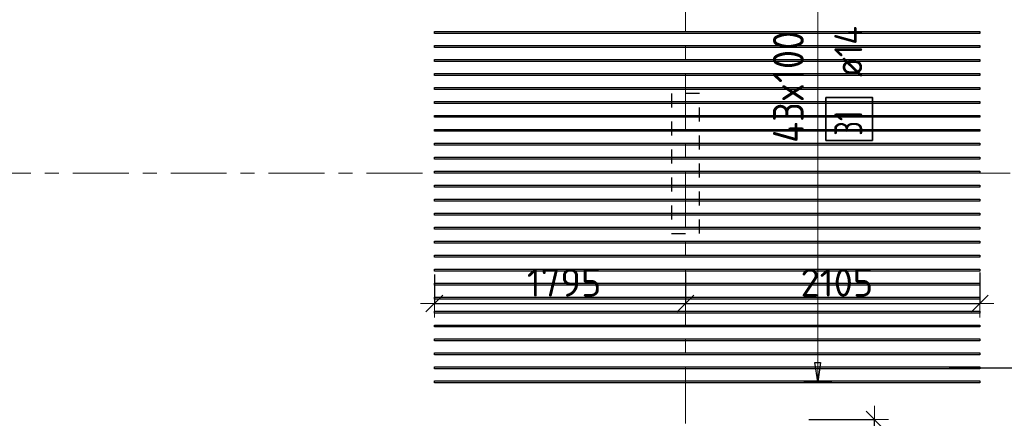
# Model space of a CAD drawing. Header units: metres. Extents: x -38 to 97, y -15 to 21.
# Tile 40 of 256: x 50.19 to 57.23, y 1.55 to 4.4. Entities that reach past the tile are written whole.
import ezdxf

# ---------------------------------------------------------------- set-up
doc = ezdxf.new("R2010")
doc.units = ezdxf.units.M
doc.header["$PDMODE"] = 65
for name, pattern in [('______11', [0.5, 0.4, -0.05, 0, -0.05]), ('______2', [0.0405, 0.03, -0.0105]), ('______5', [1.1, 0.8, -0.1, 0.1, -0.1])]:
    doc.linetypes.add(name, pattern=pattern)
doc.layers.add('XR$2$Осевая линия (1)', color=7, linetype='______5', lineweight=13)
doc.layers.add('XR$6$Размерная линия (1)', color=7, linetype='Continuous', lineweight=13)
doc.layers.add('XR$6$Арм.стержн.Доп. Арм верхн.зоны Х', color=7, linetype='Continuous', lineweight=35, true_color=0x8c8cff)
doc.layers.add('XR$7$Стена_ бетон несущ.', color=7, linetype='Continuous', lineweight=70, true_color=0xb4b496)
doc.styles.add('ISOCPEUR', font='txt')
doc.dimstyles.new('DIMSTYLE_3', dxfattribs={"dimtxt": 0.2, "dimasz": 0.2, "dimexe": 0, "dimexo": 0, "dimgap": 0.1, "dimtad": 2, "dimdec": 0, "dimlfac": 1000, "dimrnd": 5, "dimzin": 12, "dimdsep": 46, "dimtxsty": 'ISOCPEUR', "dimblk1": 'ALL_ML_STRICH', "dimblk2": 'ALL_ML_STRICH', "dimsah": 1, "dimcen": 0, "dimclrd": 7, "dimclre": 256, "dimclrt": 7, "dimadec": 0, "dimazin": 0, "dimtfac": 1, "dimtdec": 0, "dimtix": 1, "dimtmove": 2, "dimatfit": 3, "dimfxl": 0, "dimtzin": 0, "dimlwd": 0, "dimlwe": -3, "dimarcsym": 0})

# ---------------------------------------------------------------- blocks, each defined once
blk = doc.blocks.new('ALL_ML_STRICH')
at = {"color": 0, "linetype": 'ByBlock', "lineweight": -2}
for p, q in [((0, -0.5), (0, 0.5)), ((-1, 0), (0.5, 0)), ((-0.3, -0.3), (0.3, 0.3))]:
    blk.add_line(p, q, dxfattribs=at)
blk = doc.blocks.new('*D985')
at = {"layer": 'DEFPOINTS', "color": 7, "linetype": 'Continuous', "lineweight": 13, "transparency": 33554687}
for p in [(57.4238, 3.3), (56.8155, 1.9072), (57.7128, 1.9072)]:
    blk.add_point(p, dxfattribs=at)
at = {"layer": 'XR$6$Размерная линия (1)', "color": 9, "linetype": 'Continuous', "lineweight": -2, "true_color": 0xc7c7c7, "transparency": 33554687}
for p, q in [((57.4438, 3.3), (57.7128, 3.3)), ((56.8355, 1.9072), (57.7128, 1.9072))]:
    blk.add_line(p, q, dxfattribs=at)
at = {"layer": 'XR$6$Размерная линия (1)', "color": 7, "linetype": 'Continuous', "lineweight": -2, "transparency": 33554687}
blk.add_line((57.7128, 1.9072), (57.7128, 3.3), dxfattribs=at)
at = {"layer": 'XR$6$Размерная линия (1)', "color": 7, "linetype": 'Continuous', "lineweight": 13, "transparency": 33554687, "xscale": 0.2, "yscale": 0.2, "zscale": 0.2}
for p, rotation in [((57.7128, 3.3), 90), ((57.7128, 1.9072), 270)]:
    blk.add_blockref('ALL_ML_STRICH', p, dxfattribs=dict(at, rotation=rotation))
at = {"layer": 'XR$6$Размерная линия (1)', "color": 7, "linetype": 'Continuous', "lineweight": 13, "transparency": 33554687, "insert": (57.5628, 2.6336), "char_height": 0.2, "width": 0.8, "attachment_point": 5, "rotation": 90, "style": 'ISOCPEUR'}
blk.add_mtext('\\A1;{1395}', dxfattribs=at)
blk = doc.blocks.new('*D986')
at = {"layer": 'DEFPOINTS', "color": 7, "linetype": 'Continuous', "lineweight": 13, "transparency": 33554687}
for p in [(56.8916, 6.1072), (57.4238, 3.3), (57.7128, 3.3)]:
    blk.add_point(p, dxfattribs=at)
at = {"layer": 'XR$6$Размерная линия (1)', "color": 9, "linetype": 'Continuous', "lineweight": -2, "true_color": 0xc7c7c7, "transparency": 33554687}
for p, q in [((56.9116, 6.1072), (57.7128, 6.1072)), ((57.4438, 3.3), (57.7128, 3.3))]:
    blk.add_line(p, q, dxfattribs=at)
at = {"layer": 'XR$6$Размерная линия (1)', "color": 7, "linetype": 'Continuous', "lineweight": -2, "transparency": 33554687}
blk.add_line((57.7128, 3.3), (57.7128, 6.1072), dxfattribs=at)
at = {"layer": 'XR$6$Размерная линия (1)', "color": 7, "linetype": 'Continuous', "lineweight": 13, "transparency": 33554687, "xscale": 0.2, "yscale": 0.2, "zscale": 0.2}
for p, rotation in [((57.7128, 6.1072), 90), ((57.7128, 3.3), 270)]:
    blk.add_blockref('ALL_ML_STRICH', p, dxfattribs=dict(at, rotation=rotation))
at = {"layer": 'XR$6$Размерная линия (1)', "color": 7, "linetype": 'Continuous', "lineweight": 13, "transparency": 33554687, "insert": (57.5628, 4.7136), "char_height": 0.2, "width": 0.8, "attachment_point": 5, "rotation": 90, "style": 'ISOCPEUR'}
blk.add_mtext('\\A1;{2805}', dxfattribs=at)
blk = doc.blocks.new('*D1020')
at = {"layer": 'DEFPOINTS', "color": 7, "linetype": 'Continuous', "lineweight": 13, "transparency": 33554687}
for p in [(54.95, 2.611), (53.155, 2.5948), (53.155, 2.3677)]:
    blk.add_point(p, dxfattribs=at)
at = {"layer": 'XR$6$Размерная линия (1)', "color": 9, "linetype": 'Continuous', "lineweight": -2, "true_color": 0xc7c7c7, "transparency": 33554687}
for p, q in [((53.155, 2.5748), (53.155, 2.3677)), ((54.95, 2.591), (54.95, 2.3677))]:
    blk.add_line(p, q, dxfattribs=at)
at = {"layer": 'XR$6$Размерная линия (1)', "color": 7, "linetype": 'Continuous', "lineweight": -2, "transparency": 33554687}
blk.add_line((53.155, 2.3677), (54.95, 2.3677), dxfattribs=at)
at = {"layer": 'XR$6$Размерная линия (1)', "color": 7, "linetype": 'Continuous', "lineweight": 13, "transparency": 33554687, "xscale": 0.2, "yscale": 0.2, "zscale": 0.2, "rotation": 180}
blk.add_blockref('ALL_ML_STRICH', (53.155, 2.3677), dxfattribs=at)
at = {"layer": 'XR$6$Размерная линия (1)', "color": 7, "linetype": 'Continuous', "lineweight": 13, "transparency": 33554687, "xscale": 0.2, "yscale": 0.2, "zscale": 0.2}
blk.add_blockref('ALL_ML_STRICH', (54.95, 2.3677), dxfattribs=at)
at = {"layer": 'XR$6$Размерная линия (1)', "color": 7, "linetype": 'Continuous', "lineweight": 13, "transparency": 33554687, "insert": (54.0825, 2.5177), "char_height": 0.2, "width": 0.8, "attachment_point": 5, "style": 'ISOCPEUR'}
blk.add_mtext('\\A1;{1795}', dxfattribs=at)
blk = doc.blocks.new('*D1021')
at = {"layer": 'DEFPOINTS', "color": 7, "linetype": 'Continuous', "lineweight": 13, "transparency": 33554687}
for p in [(54.95, 2.611), (57.055, 2.611), (54.95, 2.3677)]:
    blk.add_point(p, dxfattribs=at)
at = {"layer": 'XR$6$Размерная линия (1)', "color": 9, "linetype": 'Continuous', "lineweight": -2, "true_color": 0xc7c7c7, "transparency": 33554687}
for p, q in [((54.95, 2.591), (54.95, 2.3677)), ((57.055, 2.591), (57.055, 2.3677))]:
    blk.add_line(p, q, dxfattribs=at)
at = {"layer": 'XR$6$Размерная линия (1)', "color": 7, "linetype": 'Continuous', "lineweight": -2, "transparency": 33554687}
blk.add_line((54.95, 2.3677), (57.055, 2.3677), dxfattribs=at)
at = {"layer": 'XR$6$Размерная линия (1)', "color": 7, "linetype": 'Continuous', "lineweight": 13, "transparency": 33554687, "xscale": 0.2, "yscale": 0.2, "zscale": 0.2, "rotation": 180}
blk.add_blockref('ALL_ML_STRICH', (54.95, 2.3677), dxfattribs=at)
at = {"layer": 'XR$6$Размерная линия (1)', "color": 7, "linetype": 'Continuous', "lineweight": 13, "transparency": 33554687, "xscale": 0.2, "yscale": 0.2, "zscale": 0.2}
blk.add_blockref('ALL_ML_STRICH', (57.055, 2.3677), dxfattribs=at)
at = {"layer": 'XR$6$Размерная линия (1)', "color": 7, "linetype": 'Continuous', "lineweight": 13, "transparency": 33554687, "insert": (56.0325, 2.5177), "char_height": 0.2, "width": 0.8, "attachment_point": 5, "style": 'ISOCPEUR'}
blk.add_mtext('\\A1;{2105}', dxfattribs=at)
blk = doc.blocks.new('*D1039')
at = {"layer": 'DEFPOINTS', "color": 7, "linetype": 'Continuous', "lineweight": 13, "transparency": 33554687}
for p in [(55.8123, 1.5372), (55.8379, 0.5372), (56.3012, 0.5372)]:
    blk.add_point(p, dxfattribs=at)
at = {"layer": 'XR$6$Размерная линия (1)', "color": 9, "linetype": 'Continuous', "lineweight": -2, "true_color": 0xc7c7c7, "transparency": 33554687}
for p, q in [((55.8323, 1.5372), (56.3012, 1.5372)), ((55.8579, 0.5372), (56.3012, 0.5372))]:
    blk.add_line(p, q, dxfattribs=at)
at = {"layer": 'XR$6$Размерная линия (1)', "color": 7, "linetype": 'Continuous', "lineweight": -2, "transparency": 33554687}
blk.add_line((56.3012, 0.5372), (56.3012, 1.5372), dxfattribs=at)
at = {"layer": 'XR$6$Размерная линия (1)', "color": 7, "linetype": 'Continuous', "lineweight": 13, "transparency": 33554687, "xscale": 0.2, "yscale": 0.2, "zscale": 0.2}
for p, rotation in [((56.3012, 1.5372), 90), ((56.3012, 0.5372), 270)]:
    blk.add_blockref('ALL_ML_STRICH', p, dxfattribs=dict(at, rotation=rotation))
at = {"layer": 'XR$6$Размерная линия (1)', "color": 7, "linetype": 'Continuous', "lineweight": 13, "transparency": 33554687, "insert": (56.1512, 1.0672), "char_height": 0.2, "width": 0.8, "attachment_point": 5, "rotation": 90, "style": 'ISOCPEUR'}
blk.add_mtext('\\A1;{1000}', dxfattribs=at)

msp = doc.modelspace()

# ---------------------------------------------------------------- linework, layer by layer
at = {"layer": 'XR$2$Осевая линия (1)', "color": 253, "linetype": '______11', "lineweight": 13, "true_color": 0xa0a0a0, "transparency": 33554687}
for p, q in [((54.95, -3.39), (54.95, 8.98)), ((-2.63, 3.3), (62.6, 3.3))]:
    msp.add_line(p, q, dxfattribs=at)
at = {"layer": 'XR$6$Арм.стержн.Доп. Арм верхн.зоны Х', "color": 7, "linetype": 'Continuous', "lineweight": 13, "transparency": 33554687}
for q in [(55.8957, 6.1072), (55.8957, 1.8072)]:
    msp.add_line((55.8957, 1.8072), q, dxfattribs=at)
at = {"layer": 'XR$6$Арм.стержн.Доп. Арм верхн.зоны Х', "color": 7, "linetype": 'Continuous', "lineweight": 25, "transparency": 33554687}
for p, q in [((55.8957, 1.8072), (55.8757, 1.9472)), ((55.8757, 1.9472), (55.9157, 1.9472)), ((55.9157, 1.9472), (55.8957, 1.8072))]:
    msp.add_line(p, q, dxfattribs=at)
at = {"layer": 'XR$6$Арм.стержн.Доп. Арм верхн.зоны Х', "color": 253, "linetype": 'Continuous', "lineweight": -3, "true_color": 0xa0a0a0, "transparency": 33554687}
for q in [(55.7957, 1.8072), (55.9957, 1.8072)]:
    msp.add_line((55.8957, 1.8072), q, dxfattribs=at)
at = {"layer": 'XR$6$Арм.стержн.Доп. Арм верхн.зоны Х', "color": 7, "linetype": 'Continuous', "lineweight": 25, "transparency": 33554687}
for points in [[(57.055, 4.3002), (53.155, 4.3002), (53.155, 4.3142), (57.055, 4.3142), (57.055, 4.3002)], [(57.055, 4.2002), (53.155, 4.2002), (53.155, 4.2142), (57.055, 4.2142), (57.055, 4.2002)], [(57.055, 4.1002), (53.155, 4.1002), (53.155, 4.1142), (57.055, 4.1142), (57.055, 4.1002)], [(57.055, 4.0002), (53.155, 4.0002), (53.155, 4.0142), (57.055, 4.0142), (57.055, 4.0002)], [(57.055, 3.9002), (53.155, 3.9002), (53.155, 3.9142), (57.055, 3.9142), (57.055, 3.9002)], [(57.055, 3.8002), (53.155, 3.8002), (53.155, 3.8142), (57.055, 3.8142), (57.055, 3.8002)], [(57.055, 3.7002), (53.155, 3.7002), (53.155, 3.7142), (57.055, 3.7142), (57.055, 3.7002)], [(57.055, 3.6002), (53.155, 3.6002), (53.155, 3.6142), (57.055, 3.6142), (57.055, 3.6002)], [(57.055, 3.5002), (53.155, 3.5002), (53.155, 3.5142), (57.055, 3.5142), (57.055, 3.5002)], [(57.055, 3.4002), (53.155, 3.4002), (53.155, 3.4142), (57.055, 3.4142), (57.055, 3.4002)], [(57.055, 3.3002), (53.155, 3.3002), (53.155, 3.3142), (57.055, 3.3142), (57.055, 3.3002)], [(57.055, 3.2002), (53.155, 3.2002), (53.155, 3.2142), (57.055, 3.2142), (57.055, 3.2002)], [(57.055, 3.1002), (53.155, 3.1002), (53.155, 3.1142), (57.055, 3.1142), (57.055, 3.1002)], [(57.055, 3.0002), (53.155, 3.0002), (53.155, 3.0142), (57.055, 3.0142), (57.055, 3.0002)], [(57.055, 2.9002), (53.155, 2.9002), (53.155, 2.9142), (57.055, 2.9142), (57.055, 2.9002)], [(57.055, 2.8002), (53.155, 2.8002), (53.155, 2.8142), (57.055, 2.8142), (57.055, 2.8002)], [(57.055, 2.7002), (53.155, 2.7002), (53.155, 2.7142), (57.055, 2.7142), (57.055, 2.7002)], [(57.055, 2.6002), (53.155, 2.6002), (53.155, 2.6142), (57.055, 2.6142), (57.055, 2.6002)], [(57.055, 2.5002), (53.155, 2.5002), (53.155, 2.5142), (57.055, 2.5142), (57.055, 2.5002)], [(57.055, 2.4002), (53.155, 2.4002), (53.155, 2.4142), (57.055, 2.4142), (57.055, 2.4002)], [(57.055, 2.3002), (53.155, 2.3002), (53.155, 2.3142), (57.055, 2.3142), (57.055, 2.3002)], [(57.055, 2.2002), (53.155, 2.2002), (53.155, 2.2142), (57.055, 2.2142), (57.055, 2.2002)], [(57.055, 2.1002), (53.155, 2.1002), (53.155, 2.1142), (57.055, 2.1142), (57.055, 2.1002)], [(57.055, 2.0002), (53.155, 2.0002), (53.155, 2.0142), (57.055, 2.0142), (57.055, 2.0002)], [(57.055, 1.9002), (53.155, 1.9002), (53.155, 1.9142), (57.055, 1.9142), (57.055, 1.9002)], [(57.055, 1.8002), (53.155, 1.8002), (53.155, 1.8142), (57.055, 1.8142), (57.055, 1.8002)]]:
    msp.add_lwpolyline(points, dxfattribs=at)
at = {"layer": 'XR$6$Арм.стержн.Доп. Арм верхн.зоны Х', "color": 7, "linetype": 'Continuous', "lineweight": 35, "transparency": 33554687}
msp.add_lwpolyline([(56.2876, 3.5351), (56.2876, 3.8417), (55.9542, 3.8417), (55.9542, 3.5351), (56.2876, 3.5351)], dxfattribs=at)
at = {"layer": 'XR$7$Стена_ бетон несущ.', "color": 253, "linetype": '______2', "lineweight": -3, "true_color": 0xa0a0a0, "transparency": 33554687}
for p, q in [((55.05, 3.87), (54.85, 3.87)), ((54.85, 3.87), (54.85, 2.87)), ((55.05, 2.87), (55.05, 3.87)), ((54.85, 2.87), (55.05, 2.87))]:
    msp.add_line(p, q, dxfattribs=at)

# ---------------------------------------------------------------- texts
at = {"layer": 'XR$6$Арм.стержн.Доп. Арм верхн.зоны Х', "color": 7, "linetype": 'Continuous', "lineweight": 13, "transparency": 33554687, "insert": (55.7957, 3.5172), "char_height": 0.22, "width": 1.001587, "attachment_point": 7, "rotation": 90, "style": 'ISOCPEUR'}
msp.add_mtext('\\W0.91;43x100', dxfattribs=at)
at = {"layer": 'XR$6$Арм.стержн.Доп. Арм верхн.зоны Х', "color": 7, "linetype": 'Continuous', "lineweight": 25, "transparency": 33554687, "char_height": 0.2, "attachment_point": 7, "rotation": 90, "style": 'ISOCPEUR'}
for s, insert, width in [('\\W0.89; ø14 ', (56.2142, 3.8751), 0.769432), ('\\W0.75;31', (56.2142, 3.5684), 0.314854)]:
    msp.add_mtext(s, dxfattribs=dict(at, insert=insert, width=width))

# ---------------------------------------------------------------- dimensions: what is measured, and where the dimension line sits
at = {"layer": 'XR$6$Размерная линия (1)', "color": 7, "linetype": 'Continuous', "lineweight": 13, "transparency": 33554687}
for base, p1, p2, picture, middle in [((57.7128, 6.1072), (57.4438, 3.3), (56.9116, 6.1072), '*D986', (57.5628, 4.7136)), ((57.7128, 3.3), (56.8355, 1.9072), (57.4438, 3.3), '*D985', (57.5628, 2.6336)), ((56.3012, 1.5372), (55.8579, 0.5372), (55.8323, 1.5372), '*D1039', (56.1512, 1.0672))]:
    dim = msp.add_linear_dim(base=base, p1=p1, p2=p2, angle=90, dimstyle='DIMSTYLE_3', override={"dimpost": '<>', "dimclrd": 7, "dimclre": 9, "dimclrt": 7, "dimlwd": 0, "dimlwe": 65533}, dxfattribs=at)
    dim.commit()
    dim.dimension.update_dxf_attribs({"geometry": picture, "text_midpoint": middle, "dimtype": 160})
for base, p1, p2, picture, middle in [((54.95, 2.3677), (53.155, 2.5748), (54.95, 2.591), '*D1020', (54.0825, 2.5177)), ((57.055, 2.3677), (54.95, 2.591), (57.055, 2.591), '*D1021', (56.0325, 2.5177))]:
    dim = msp.add_linear_dim(base=base, p1=p1, p2=p2, dimstyle='DIMSTYLE_3', override={"dimpost": '<>', "dimclrd": 7, "dimclre": 9, "dimclrt": 7, "dimlwd": 0, "dimlwe": 65533}, dxfattribs=at)
    dim.commit()
    dim.dimension.update_dxf_attribs({"geometry": picture, "text_midpoint": middle, "dimtype": 160})

doc.saveas('drawing.dxf')
